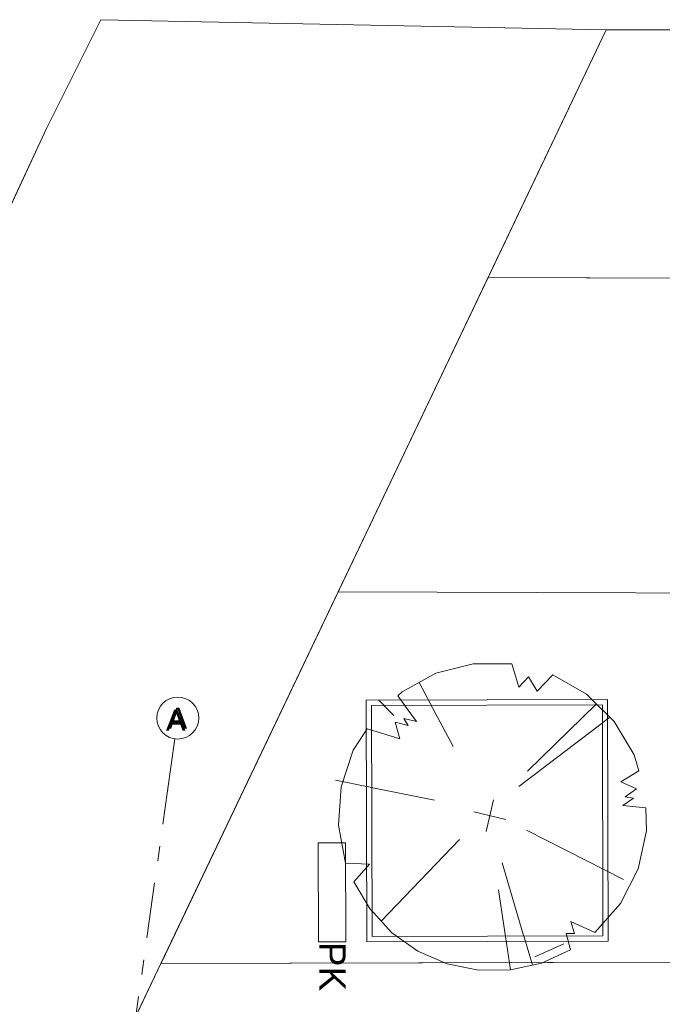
# Model space of a CAD drawing. Header units: millimetres. Extents: x 74467 to 235410, y -65 to 114857.
# Tile 122 of 256: x 85027 to 91147, y 105423 to 114799. Entities that reach past the tile are written whole.
import ezdxf
from ezdxf.enums import TextEntityAlignment as Align

# ---------------------------------------------------------------- set-up
doc = ezdxf.new("R2010")
doc.units = ezdxf.units.MM
doc.header["$MEASUREMENT"] = 0
doc.linetypes.add('Katkend topelt', pattern=[1093.611073, 529.166651, -211.666656, 141.111112, -211.666656])
doc.linetypes.add('Wipeout_Contour', pattern=[1000, 0, -1000])
doc.layers.add('00 Kunstikonkursi LÜ jaoks asendi 2D', color=7, linetype='Continuous')
doc.layers.add('00 Teljed.AR', color=7, linetype='Continuous')
doc.styles.add('GENERATED_STYLE_3', font='txt')

# ---------------------------------------------------------------- blocks, each defined once
blk = doc.blocks.new('Standard grid marker_5')
at = {"layer": '00 Teljed.AR', "color": 252, "linetype": 'Katkend topelt', "lineweight": 13, "true_color": 0x8c8d8c}
for p, q in [((500, 0), (55500, 0)), ((55500, 0), (56000, 0))]:
    blk.add_line(p, q, dxfattribs=at)
at = {"layer": '00 Teljed.AR', "color": 252, "linetype": 'Continuous', "lineweight": 13, "true_color": 0x8c8d8c}
blk.add_circle((56200, 0), 200, dxfattribs=at)
at = {"layer": '00 Teljed.AR', "color": 252, "linetype": 'Katkend topelt', "lineweight": 13, "true_color": 0x8c8d8c}
blk.add_point((55500, 0), dxfattribs=at)
blk.add_point((55500, 0), dxfattribs=at)
at = {"layer": '00 Teljed.AR', "color": 252, "lineweight": 13, "true_color": 0x8c8d8c, "style": 'GENERATED_STYLE_3'}
for tag, p in [('AC_MarkerText_1_0', (-55.7, -25.4)), ('AC_MarkerText_1_1', (56344.3, -25.4))]:
    blk.add_attdef(tag, text='', height=200, rotation=278, dxfattribs=at).set_placement(p, align=Align.TOP_CENTER)

msp = doc.modelspace()

# ---------------------------------------------------------------- wipeouts: each hides what was drawn before it
at = {"color": 254, "linetype": 'Wipeout_Contour', "lineweight": 0, "ltscale": 2114394.831306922}
msp.add_wipeout([(85800.3, 114798.7), (85283.2, 113762.1), (81457.7, 105547.9), (79754.2, 98873.6), (74745, 58252.1), (78841, 57691.9), (79724.5, 63897.4), (78115.9, 65420.5), (79009.9, 71803.1), (79406.1, 71747.7), (79876.3, 75104.9), (81262.8, 74910.7), (81927.7, 79472.6), (80911.9, 79614.8), (81132.4, 81189.5), (82153, 81046.5), (85252, 103464.9), (90613.8, 114702.2)], dxfattribs=at).dxf.layer = '00 Kunstikonkursi LÜ jaoks asendi 2D'

# ---------------------------------------------------------------- next in the draw order: linework, layer by layer
at = {"layer": '00 Kunstikonkursi LÜ jaoks asendi 2D', "color": 63, "linetype": 'Continuous', "lineweight": 13, "true_color": 0xbcc992}
for p, q in [((85800.3, 114798.7), (85283.2, 113762.1)), ((90613.8, 114702.2), (85800.3, 114798.7)), ((85252, 103464.9), (90613.8, 114702.2)), ((85283.2, 113762.1), (81457.7, 105547.9))]:
    msp.add_line(p, q, dxfattribs=at)
at = {"layer": '00 Kunstikonkursi LÜ jaoks asendi 2D', "color": 7, "linetype": 'Continuous', "lineweight": 13, "flags": 128}
for points in [[(85800.3, 114798.7), (85283.2, 113762.1), (81457.7, 105547.9), (79754.2, 98873.6), (74745, 58252.1), (78841, 57691.9), (79724.5, 63897.4), (78115.9, 65420.5), (79009.9, 71803.1), (79406.1, 71747.7), (79876.3, 75104.9), (81262.8, 74910.7), (81927.7, 79472.6), (80911.9, 79614.8), (81132.4, 81189.5), (82153, 81046.5), (85252, 103464.9), (90613.8, 114702.2)], [(85800.3, 114798.7), (85283.2, 113762.1), (81457.7, 105547.9), (79754.2, 98873.6), (74745, 58252.1), (78841, 57691.9), (79724.5, 63897.4), (78115.9, 65420.5), (79009.9, 71803.1), (79406.1, 71747.7), (79876.3, 75104.9), (81262.8, 74910.7), (81927.7, 79472.6), (80911.9, 79614.8), (81132.4, 81189.5), (82153, 81046.5), (85252, 103464.9), (90613.8, 114702.2)], [(85800.3, 114798.7), (85283.2, 113762.1), (81457.7, 105547.9), (79754.2, 98873.6), (74745, 58252.1), (78841, 57691.9), (79724.5, 63897.4), (78115.9, 65420.5), (79009.9, 71803.1), (79406.1, 71747.7), (79876.3, 75104.9), (81262.8, 74910.7), (81927.7, 79472.6), (80911.9, 79614.8), (81132.4, 81189.5), (82153, 81046.5), (85252, 103464.9), (90613.8, 114702.2)], [(85800.3, 114798.7), (85283.2, 113762.1), (81457.7, 105547.9), (79754.2, 98873.6), (74745, 58252.1), (78841, 57691.9), (79724.5, 63897.4), (78115.9, 65420.5), (79009.9, 71803.1), (79406.1, 71747.7), (79876.3, 75104.9), (81262.8, 74910.7), (81927.7, 79472.6), (80911.9, 79614.8), (81132.4, 81189.5), (82153, 81046.5), (85252, 103464.9), (90613.8, 114702.2)], [(89488.2, 112343.2), (88060.9, 109351.8), (142830.8, 109168), (142828.4, 112168)], [(89488.2, 112343.2), (88060.9, 109351.8), (142830.8, 109168), (142828.4, 112168)], [(89488.2, 112343.2), (88060.9, 109351.8), (142830.8, 109168), (142828.4, 112168)], [(88060.9, 109351.8), (86371.6, 105811.4), (142830.8, 105959.2), (142830.8, 109168)], [(88060.9, 109351.8), (86371.6, 105811.4), (142830.8, 105959.2), (142830.8, 109168)], [(88060.9, 109351.8), (86371.6, 105811.4), (142830.8, 105959.2), (142830.8, 109168)], [(88060.9, 109351.8), (86371.6, 105811.4), (142830.8, 105959.2), (142830.8, 109168)], [(88130.6, 106962), (88132.5, 106018), (87872.5, 106017.4), (87870.6, 106961.4)]]:
    msp.add_lwpolyline(points, close=True, dxfattribs=at)
at = {"layer": '00 Kunstikonkursi LÜ jaoks asendi 2D', "color": 7, "linetype": 'Continuous', "lineweight": 15, "flags": 128}
msp.add_lwpolyline([(89488.2, 112343.2), (88060.9, 109351.8), (142830.8, 109168), (142828.4, 112168)], close=True, dxfattribs=at)

# ---------------------------------------------------------------- next in the draw order: texts
at = {"layer": '00 Kunstikonkursi LÜ jaoks asendi 2D', "color": 7, "linetype": 'Continuous', "lineweight": 13, "insert": (86419.6, 108028.8), "char_height": 200, "attachment_point": 7, "rotation": 0.02697, "style": 'GENERATED_STYLE_3'}
msp.add_mtext('\\A1;{\\pql;\\fArial|b0|i0|c0|p34;A}', dxfattribs=at)

# ---------------------------------------------------------------- next in the draw order: wipeouts: each hides what was drawn before it
at = {"color": 254, "linetype": 'Wipeout_Contour', "lineweight": 0, "ltscale": 654617.983006}
msp.add_wipeout([(90613.8, 114702.2), (89488.2, 112343.2), (142828.4, 112168), (142826.3, 114737.9)], dxfattribs=at).dxf.layer = '00 Kunstikonkursi LÜ jaoks asendi 2D'
at = {"color": 254, "linetype": 'Wipeout_Contour', "lineweight": 0, "ltscale": 558476.745562}
msp.add_wipeout([(88376.5, 108268.6), (88382.3, 106068.6), (90582.3, 106074.5), (90576.5, 108274.5)], dxfattribs=at).dxf.layer = '00 Kunstikonkursi LÜ jaoks asendi 2D'
at = {"color": 254, "linetype": 'Wipeout_Contour', "lineweight": 0, "ltscale": 1106957.325690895}
msp.add_wipeout([(86371.6, 105811.4), (85252, 103464.9), (118693.5, 103518.1), (139774.1, 103480.6), (139783.7, 82997), (142852.8, 81554), (142830.8, 105959.2)], dxfattribs=at).dxf.layer = '00 Kunstikonkursi LÜ jaoks asendi 2D'

# ---------------------------------------------------------------- next in the draw order: linework, layer by layer
at = {"layer": '00 Kunstikonkursi LÜ jaoks asendi 2D', "color": 63, "linetype": 'Continuous', "lineweight": 13, "true_color": 0xbcc992}
for p, q in [((90613.8, 114702.2), (89488.2, 112343.2)), ((142826.3, 114737.9), (90613.8, 114702.2)), ((89488.2, 112343.2), (142828.4, 112168)), ((90576.5, 108274.5), (88376.5, 108268.6)), ((88376.5, 108268.6), (88382.3, 106068.6)), ((90582.3, 106074.5), (90576.5, 108274.5)), ((88382.3, 106068.6), (90582.3, 106074.5)), ((142830.8, 105959.2), (86371.6, 105811.4)), ((86371.6, 105811.4), (85252, 103464.9))]:
    msp.add_line(p, q, dxfattribs=at)
at = {"layer": '00 Kunstikonkursi LÜ jaoks asendi 2D', "color": 7, "linetype": 'Continuous', "lineweight": 13}
msp.add_line((89933.2, 105875.7), (90209.8, 105997.8), dxfattribs=at)
at = {"layer": '00 Kunstikonkursi LÜ jaoks asendi 2D', "color": 7, "linetype": 'Continuous', "lineweight": 13, "flags": 128}
for points in [[(90613.8, 114702.2), (89488.2, 112343.2), (142828.4, 112168), (142826.3, 114737.9)], [(90613.8, 114702.2), (89488.2, 112343.2), (142828.4, 112168), (142826.3, 114737.9)], [(90613.8, 114702.2), (89488.2, 112343.2), (142828.4, 112168), (142826.3, 114737.9)], [(90613.8, 114702.2), (89488.2, 112343.2), (142828.4, 112168), (142826.3, 114737.9)], [(88376.5, 108268.6), (90576.5, 108274.5), (90582.3, 106074.5), (88382.3, 106068.6)], [(86371.6, 105811.4), (85252, 103464.9), (118693.5, 103518.1), (118693.1, 104286.7), (117103.1, 104285.9), (117103.5, 103520.9), (139774.1, 103480.6), (139783.7, 82997), (142852.8, 81554), (142830.8, 105959.2)], [(86371.6, 105811.4), (85252, 103464.9), (118693.5, 103518.1), (118693.1, 104286.7), (117103.1, 104285.9), (117103.5, 103520.9), (139774.1, 103480.6), (139783.7, 82997), (142852.8, 81554), (142830.8, 105959.2)], [(86371.6, 105811.4), (85252, 103464.9), (118693.5, 103518.1), (118693.1, 104286.7), (117103.1, 104285.9), (117103.5, 103520.9), (139774.1, 103480.6), (139783.7, 82997), (142852.8, 81554), (142830.8, 105959.2)], [(86371.6, 105811.4), (85252, 103464.9), (118693.5, 103518.1), (118693.1, 104286.7), (117103.1, 104285.9), (117103.5, 103520.9), (139774.1, 103480.6), (139783.7, 82997), (142852.8, 81554), (142830.8, 105959.2)]]:
    msp.add_lwpolyline(points, close=True, dxfattribs=at)

# ---------------------------------------------------------------- next in the draw order: block references
at = {"layer": '00 Teljed.AR', "color": 7, "linetype": 'Continuous', "lineweight": 13}
ref = msp.add_blockref('Standard grid marker_5', (78710.8, 52496.1), dxfattribs=dict(at, zscale=1000, rotation=82))
ref.add_attrib('AC_MarkerText_1_1', 'A', dxfattribs={"color": 252, "lineweight": 13, "true_color": 0x8c8d8c, "height": 200, "rotation": 360, "style": 'GENERATED_STYLE_3'}).set_placement((86532.3, 108249.1), align=Align.TOP_CENTER)

# ---------------------------------------------------------------- next in the draw order: texts
at = {"layer": '00 Kunstikonkursi LÜ jaoks asendi 2D', "color": 7, "linetype": 'Continuous', "lineweight": 13, "insert": (87879.5, 106017.4), "char_height": 251.722, "attachment_point": 7, "rotation": 270.11591, "style": 'GENERATED_STYLE_3'}
msp.add_mtext('\\A1;{\\pql;\\fArial|b0|i0|c0|p34;PK}', dxfattribs=at)

# ---------------------------------------------------------------- next in the draw order: wipeouts: each hides what was drawn before it
at = {"color": 254, "linetype": 'Wipeout_Contour', "lineweight": 0, "ltscale": 558476.745562}
msp.add_wipeout([(88376.5, 108268.6), (88382.3, 106068.6), (90582.3, 106074.5), (90576.5, 108274.5)], dxfattribs=at).dxf.layer = '00 Kunstikonkursi LÜ jaoks asendi 2D'

# ---------------------------------------------------------------- next in the draw order: linework, layer by layer
at = {"layer": '00 Kunstikonkursi LÜ jaoks asendi 2D', "color": 7, "linetype": 'Continuous', "lineweight": 13}
for p, q in [((89156.8, 107879.2), (88830.8, 108487.5)), ((88591.4, 108172.4), (88446, 108319.6)), ((89862.9, 107642.4), (90517.3, 108284.6)), ((89781.9, 107498.3), (90647.8, 108156.2)), ((88978.2, 107368.5), (88034.2, 107556.5)), ((89540.1, 107369.8), (89468.1, 107068.6)), ((89351.4, 107256.4), (89657.1, 107183.4)), ((89852.5, 107080.2), (90778.8, 106610.6)), ((89215.7, 106992.2), (88468.4, 106216.3)), ((89621.4, 106769.6), (89910.6, 105797.4)), ((89585.8, 106512.5), (89700.2, 105751.4))]:
    msp.add_line(p, q, dxfattribs=at)
at = {"layer": '00 Kunstikonkursi LÜ jaoks asendi 2D', "color": 63, "linetype": 'Continuous', "lineweight": 13, "true_color": 0xbcc992}
for p, q in [((90576.5, 108274.5), (88376.5, 108268.6)), ((88376.5, 108268.6), (88382.3, 106068.6)), ((90582.3, 106074.5), (90576.5, 108274.5)), ((88382.3, 106068.6), (90582.3, 106074.5))]:
    msp.add_line(p, q, dxfattribs=at)
at = {"layer": '00 Kunstikonkursi LÜ jaoks asendi 2D', "color": 7, "linetype": 'Continuous', "lineweight": 13, "flags": 128}
for points in [[(90105, 108560.5), (89956.7, 108403.8), (89872.6, 108540.7), (89779.3, 108442.2), (89713.4, 108663.9), (89347, 108665), (88991.7, 108575.1), (88669.9, 108399.9), (88628.1, 108361), (88804.7, 108116.4), (88685.8, 108144.8), (88726.5, 108078.5), (88601.6, 108108.3), (88647.9, 107952.6), (88334.9, 108046.2), (88203.8, 107841.9), (88088.6, 107494), (88063.4, 107128.4), (88129.6, 106768.1), (88357.7, 106757.9), (88208.7, 106588.1), (88365, 106327.6), (88571.7, 106105), (88819.8, 105929.8), (89098.7, 105809.4), (89396.4, 105749.1), (89700.2, 105751.4), (89996.9, 105816.3), (90273.9, 105940.9), (90231.4, 106097.5), (90309.9, 106097.6), (90276.5, 106210.5), (90504.1, 106106.2), (90749.2, 106383.3), (90917.1, 106712.9), (90997.2, 107074.1), (90989.6, 107293.8), (90771, 107316.6), (90871.5, 107386.3), (90794.9, 107400.1), (90900.4, 107473.4), (90753.4, 107542.6), (90924.1, 107647.5), (90879.4, 107798.5), (90689, 108115.7)], [(90689, 108115.7), (90425.2, 108375.1), (90105, 108560.3)]]:
    msp.add_lwpolyline(points, dxfattribs=at)
for points in [[(88326.3, 108318.5), (88332.5, 106018.5), (90632.5, 106024.6), (90626.3, 108324.6)], [(88382.3, 106068.6), (90582.3, 106074.5), (90576.5, 108274.5), (88376.5, 108268.6)], [(90576.5, 108274.5), (88376.5, 108268.6), (88382.3, 106068.6), (90582.3, 106074.5)]]:
    msp.add_lwpolyline(points, close=True, dxfattribs=at)

doc.saveas('drawing.dxf')
